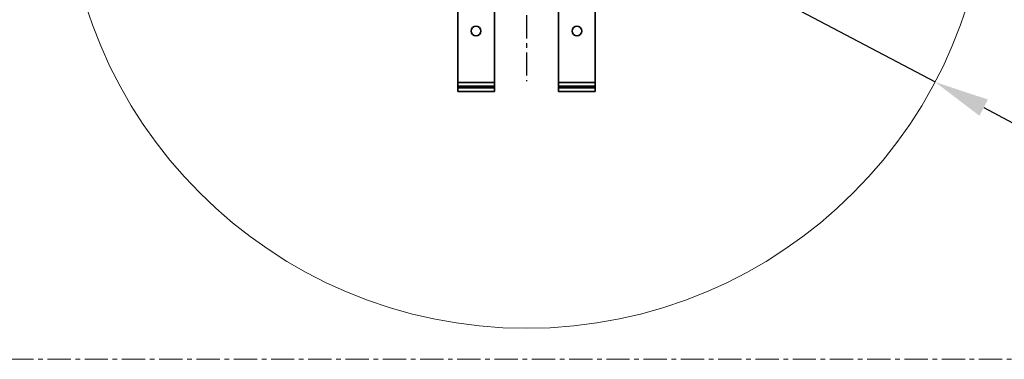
# Model space of a CAD drawing. Header units: millimetres. Extents: x -10540 to 6039, y -7467 to 6433.
# Tile 3 of 177: x -6107 to -3959, y -3409 to -2669. Entities that reach past the tile are written whole.
import ezdxf

# ---------------------------------------------------------------- set-up
doc = ezdxf.new("R2010")
doc.units = ezdxf.units.MM
doc.header["$LTSCALE"] = 8
doc.header["$PDSIZE"] = -1
doc.linetypes.add('CENTER', pattern=[10.16, 6.35, -1.27, 1.27, -1.27])
doc.layers.get('Defpoints').update_dxf_attribs({"true_color": 0x5e5e5e})
doc.layers.add('2细线层', color=4, linetype='Continuous', lineweight=13)
doc.layers.add('细实线层', color=7, linetype='Continuous')
doc.dimstyles.new('ISO-25', dxfattribs={"dimscale": 20, "dimtxt": 5, "dimasz": 6, "dimexe": 6, "dimexo": 0.625, "dimtad": 1, "dimtoh": 1, "dimdec": 0, "dimtxsty": 'Standard', "dimcen": 2.5, "dimclrd": 1, "dimclre": 1, "dimclrt": 4, "dimadec": 1, "dimazin": 2, "dimtfac": 1, "dimtdec": 0, "dimtmove": 0, "dimatfit": 0, "dimfxl": 1, "dimarcsym": 0})

# ---------------------------------------------------------------- blocks, each defined once
blk = doc.blocks.new('*D102')
at = {"layer": '2细线层', "color": 1, "linetype": 'ByBlock', "lineweight": -2, "transparency": 16777216}
for p, q in [((-5001.2, -2333.3), (-4110, -2804.3)), ((-4003.9, -2860.3), (-3352.2, -3204.7)), ((-3352.2, -3204.7), (-2993.6, -3204.7))]:
    blk.add_line(p, q, dxfattribs=at)
at = {"layer": '2细线层', "color": 1, "linetype": 'ByBlock', "transparency": 16777216}
blk.add_solid([(-3994.5, -2842.6), (-4013.2, -2878), (-4110, -2804.3)], dxfattribs=at)
at = {"layer": 'Defpoints', "color": 0, "linetype": 'ByBlock', "transparency": 16777216}
for p in [(-5001.2, -2333.3), (-4110, -2804.3)]:
    blk.add_point(p, dxfattribs=at)
at = {"layer": '2细线层', "color": 4, "linetype": 'ByBlock', "transparency": 16777216, "insert": (-3166.7, -3141.7), "char_height": 100, "attachment_point": 5}
blk.add_mtext('R1008', dxfattribs=at)

msp = doc.modelspace()

# ---------------------------------------------------------------- linework, layer by layer
at = {"color": 7, "linetype": 'Continuous', "lineweight": 35}
for p, q in [((-5151.2, -2651.8), (-5151.2, -2805.3)), ((-5071.2, -2805.3), (-5071.2, -2651.8)), ((-4931.2, -2651.8), (-4931.2, -2805.3)), ((-4851.2, -2805.3), (-4851.2, -2651.8)), ((-5071.2, -2805.3), (-5151.2, -2805.3)), ((-5151.2, -2805.3), (-5151.2, -2813.3)), ((-5151.2, -2813.3), (-5071.2, -2813.3)), ((-5151.2, -2813.3), (-5151.2, -2817.3)), ((-5071.2, -2813.3), (-5071.2, -2805.3)), ((-5071.2, -2817.3), (-5071.2, -2813.3)), ((-4851.2, -2805.3), (-4931.2, -2805.3)), ((-4931.2, -2805.3), (-4931.2, -2813.3)), ((-4931.2, -2813.3), (-4851.2, -2813.3)), ((-4931.2, -2813.3), (-4931.2, -2817.3)), ((-4851.2, -2813.3), (-4851.2, -2805.3)), ((-4851.2, -2817.3), (-4851.2, -2813.3)), ((-5151.2, -2817.3), (-5071.2, -2817.3)), ((-5151.2, -2817.3), (-5151.2, -2825.3)), ((-5151.2, -2825.3), (-5071.2, -2825.3)), ((-5071.2, -2825.3), (-5071.2, -2817.3)), ((-4931.2, -2817.3), (-4851.2, -2817.3)), ((-4931.2, -2817.3), (-4931.2, -2825.3)), ((-4931.2, -2825.3), (-4851.2, -2825.3)), ((-4851.2, -2825.3), (-4851.2, -2817.3))]:
    msp.add_line(p, q, dxfattribs=at)
for centre in [(-5111.2, -2693.3), (-4891.2, -2693.3)]:
    msp.add_circle(centre, 10.5, dxfattribs=at)
at = {"layer": '2细线层', "color": 2, "linetype": 'CENTER'}
msp.add_line((-7996.9, -3408.9), (-2005.4, -3408.9), dxfattribs=at)
at = {"layer": '2细线层', "color": 4, "linetype": 'ByBlock'}
msp.add_circle((-5001.2, -2333.3), 1008, dxfattribs=at)
at = {"layer": '细实线层', "color": 4, "linetype": 'CENTER'}
msp.add_line((-5001.2, -2333.3), (-5001.2, -2802.6), dxfattribs=at)

# ---------------------------------------------------------------- dimensions: what is measured, and where the dimension line sits
at = {"layer": '2细线层', "color": 4, "linetype": 'ByBlock'}
dim = msp.add_radius_dim(center=(-5001.2, -2333.3), mpoint=(-4110, -2804.3), dimstyle='ISO-25', dxfattribs=at)
dim.commit()
dim.dimension.update_dxf_attribs({"geometry": '*D102', "text_midpoint": (-3166.7, -3204.7), "dimtype": 164})

doc.saveas('drawing.dxf')
